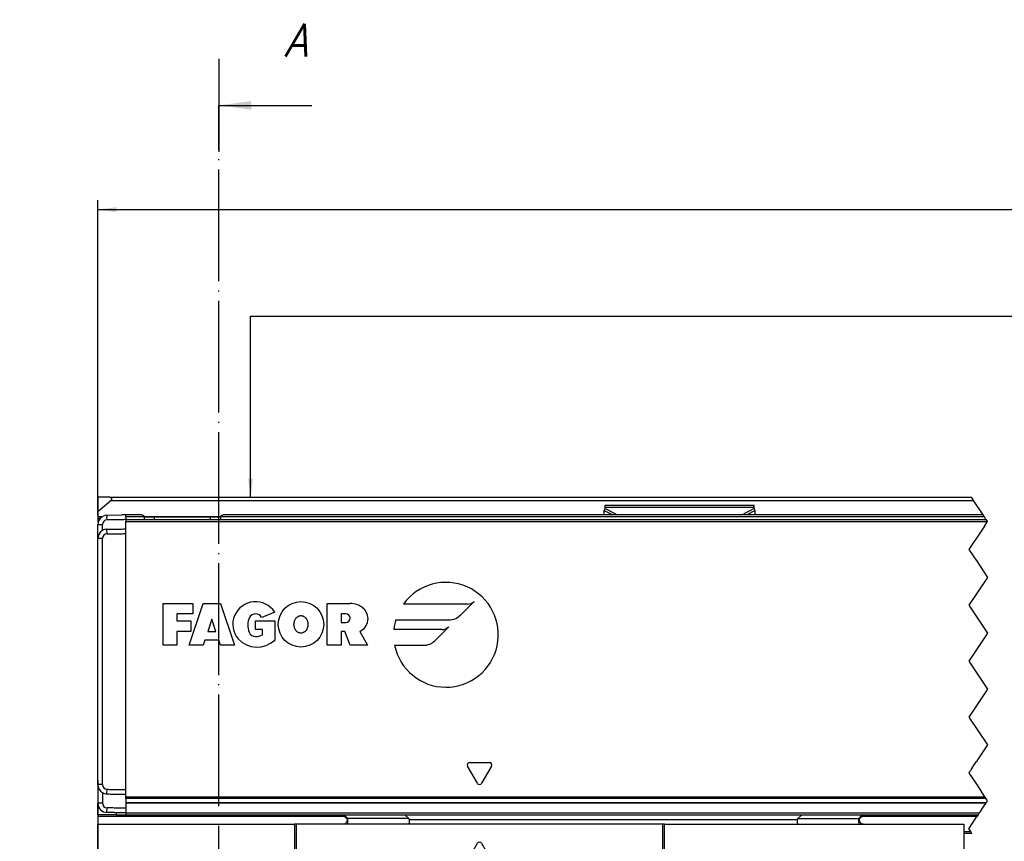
# Model space of a CAD drawing. Header units: millimetres. Extents: x -418 to 1225, y -151 to 443.
# Tile 24 of 52: x -132 to -26, y 23 to 112. Entities that reach past the tile are written whole.
import ezdxf

# ---------------------------------------------------------------- set-up
doc = ezdxf.new("R2010")
doc.units = ezdxf.units.MM
doc.linetypes.add('DOT_CENTER', pattern=[14, 12, -1, 0, -1])
doc.layers.add('1', color=7, linetype='Continuous')
doc.styles.add('CONVERTER_11', font='txt.shx', dxfattribs={"width": 0.9, "oblique": 15})
doc.styles.add('CONVERTER_12', font='txt.shx', dxfattribs={"width": 0.9})
doc.dimstyles.new('ME10_DIM_32', dxfattribs={"dimtxt": 2, "dimasz": 2, "dimexe": 1, "dimexo": 1, "dimgap": 1, "dimtad": 1, "dimdsep": 46, "dimtxsty": 'CONVERTER_12', "dimsah": 1, "dimcen": 0.09, "dimclrd": 2, "dimclre": 2, "dimclrt": 2, "dimadec": 0, "dimazin": 0, "dimtol": 1, "dimtp": 0.4, "dimtm": 0.4, "dimtfac": 0.75, "dimtdec": 0, "dimtix": 1, "dimtmove": 0, "dimatfit": 3, "dimfxl": 1, "dimtolj": 1, "dimtzin": 0, "dimarcsym": 0})
doc.dimstyles.new('ME10_DIM_35', dxfattribs={"dimtxt": 2, "dimasz": 2, "dimexe": 1, "dimexo": 1, "dimgap": 1, "dimtad": 1, "dimdsep": 46, "dimtxsty": 'CONVERTER_12', "dimsah": 1, "dimcen": 0.09, "dimclrd": 2, "dimclre": 2, "dimclrt": 2, "dimadec": 0, "dimazin": 0, "dimtfac": 1, "dimtdec": 4, "dimtix": 1, "dimtmove": 0, "dimatfit": 3, "dimfxl": 1, "dimtolj": 1, "dimtzin": 0, "dimarcsym": 0})
doc.dimstyles.get("Standard").update_dxf_attribs({"dimtxt": 0.18, "dimasz": 0.18, "dimexe": 0.18, "dimexo": 0.0625, "dimgap": 0.09, "dimtad": 0, "dimtih": 1, "dimtoh": 1, "dimdec": 4, "dimzin": 0, "dimdsep": 46, "dimtxsty": 'Standard', "dimcen": 0.09, "dimadec": 0, "dimazin": 0, "dimtfac": 1, "dimtdec": 4, "dimtofl": 0, "dimtmove": 0, "dimatfit": 3, "dimfxl": 1, "dimtolj": 1, "dimtzin": 0, "dimarcsym": 0})

# ---------------------------------------------------------------- blocks, each defined once
blk = doc.blocks.new('REGLA_SV2-520__19', base_point=(-123.4, 26.25))
at = {"color": 7, "linetype": 'Continuous'}
for p, q in [((-122.42, 58.42), (-120.82, 58.45)), ((-119.4, 58.45), (-120.4, 58.45)), ((-120.4, 58.25), (-120.4, 58.45)), ((-120.4, 58.25), (-120.4, 57.95)), ((-118.66, 58.45), (-119.4, 58.45)), ((-118.37, 58.25), (-117.34, 58.25)), ((-117.34, 58.25), (-117.3, 58.25)), ((-117.3, 58.25), (-115.98, 58.25)), ((-115.98, 58.25), (-114.82, 58.25)), ((-114.82, 58.25), (-112.4, 58.25)), ((-112.4, 58.25), (-111.3, 58.25)), ((-111.3, 58.25), (-110.23, 58.25)), ((-28.31, 58.45), (-109.94, 58.45)), ((-123.4, 55.92), (-123.4, 57.42)), ((-120.4, 57.95), (-118.37, 57.96)), ((-120.4, 57.95), (-120.4, 57.76)), ((-120.4, 56.95), (-120.4, 57.76)), ((-118.37, 57.96), (-27.98, 57.96)), ((-120.4, 56.45), (-120.4, 56.95)), ((-120.4, 28.95), (-120.4, 56.45)), ((-123.4, 53.75), (-123.4, 55.92)), ((-123.4, 53.55), (-123.4, 53.75)), ((-123.4, 30.95), (-123.4, 53.55)), ((-123.4, 30.75), (-123.4, 30.95)), ((-123.4, 29.49), (-123.4, 30.75)), ((-123.4, 29.49), (-123.4, 27.49)), ((-120.4, 28.45), (-120.4, 28.95)), ((-120.4, 28.15), (-120.4, 28.45)), ((-120.4, 27.98), (-120.4, 28.15)), ((-120.4, 27.98), (-120.4, 27.56)), ((-120.4, 27.56), (-120.4, 27.54)), ((-120.4, 27.54), (-27.98, 27.54)), ((-120.4, 27.54), (-120.4, 26.95)), ((-120.4, 26.95), (-120.4, 26.45)), ((-120.4, 26.45), (-120.4, 26.25)), ((-120.4, 26.25), (-108.4, 26.25)), ((-108.4, 26.25), (-97.1, 26.25)), ((-97.1, 26.25), (-41.13, 26.25)), ((-41.13, 26.25), (-28.84, 26.25))]:
    blk.add_line(p, q, dxfattribs=at)
at = {"color": 3, "linetype": 'Continuous'}
for p, q in [((-122.42, 58.42), (-122.42, 58.22)), ((-122.41, 57.92), (-122.42, 58.22)), ((-119.3, 58.25), (-120.4, 58.25)), ((-118.4, 58.25), (-119.3, 58.25)), ((-118.37, 58.25), (-118.4, 58.25)), ((-117.3, 57.96), (-117.3, 58.25)), ((-111.3, 57.96), (-111.3, 58.25)), ((-109.3, 58.25), (-110.23, 58.25)), ((-62.59, 58.25), (-109.3, 58.25)), ((-28.18, 58.25), (-62.59, 58.25)), ((-123.4, 57.42), (-122.9, 57.42)), ((-120.4, 57.76), (-27.85, 57.76)), ((-122.41, 56.42), (-122.42, 56.92)), ((-122.9, 55.92), (-123.4, 55.92)), ((-116.4, 48.95), (-113.21, 48.95)), ((-116.4, 44.45), (-116.4, 48.95)), ((-113.59, 44.45), (-112.09, 48.95)), ((-113.21, 48.95), (-113.21, 47.83)), ((-112.09, 48.95), (-110.21, 48.95)), ((-110.21, 48.95), (-108.71, 44.45)), ((-98.75, 44.45), (-98.75, 48.95)), ((-98.75, 48.95), (-96.31, 48.95)), ((-83.71, 48.87), (-90.57, 48.87)), ((-84.47, 47.67), (-82.97, 49.17)), ((-113.21, 47.83), (-114.9, 47.83)), ((-114.9, 47.83), (-114.9, 47.08)), ((-104.4, 48.01), (-105.8, 47.45)), ((-97.25, 47.83), (-97.25, 46.89)), ((-96.78, 47.83), (-97.25, 47.83)), ((-114.9, 47.08), (-113.4, 47.08)), ((-113.4, 47.08), (-113.4, 45.95)), ((-111.15, 47.26), (-111.59, 45.95)), ((-110.71, 45.95), (-111.15, 47.26)), ((-106.46, 47.08), (-104.39, 47.08)), ((-106.45, 46.14), (-106.46, 47.08)), ((-104.39, 47.08), (-104.39, 45.01)), ((-97.25, 46.89), (-96.78, 46.89)), ((-91.4, 47.18), (-85.67, 47.18)), ((-113.4, 45.95), (-114.9, 45.95)), ((-114.9, 45.95), (-114.9, 44.45)), ((-111.59, 45.95), (-110.71, 45.95)), ((-105.7, 46.14), (-106.45, 46.14)), ((-105.7, 45.58), (-105.7, 46.14)), ((-96.87, 45.95), (-97.25, 45.95)), ((-97.25, 45.95), (-97.25, 44.45)), ((-96.31, 44.45), (-96.87, 45.95)), ((-95.27, 45.95), (-94.44, 44.45)), ((-86.44, 46.14), (-91.61, 46.14)), ((-87.2, 44.94), (-85.7, 46.44)), ((-114.9, 44.45), (-116.4, 44.45)), ((-112.09, 44.45), (-113.59, 44.45)), ((-111.9, 45.01), (-112.09, 44.45)), ((-110.4, 45.01), (-111.9, 45.01)), ((-110.21, 44.45), (-110.4, 45.01)), ((-108.71, 44.45), (-110.21, 44.45)), ((-97.25, 44.45), (-98.75, 44.45)), ((-94.44, 44.45), (-96.31, 44.45)), ((-91.52, 44.45), (-88.4, 44.45)), ((-83.47, 31.85), (-81.33, 31.85)), ((-82.62, 29.63), (-83.68, 31.48)), ((-81.12, 31.48), (-82.18, 29.63)), ((-122.9, 29.49), (-123.4, 29.49)), ((-122.42, 28.49), (-122.41, 28.99)), ((-28.11, 28.15), (-120.4, 28.15)), ((-27.99, 27.98), (-120.4, 27.98)), ((-120.4, 27.56), (-27.97, 27.56)), ((-122.9, 27.49), (-123.4, 27.49)), ((-122.42, 26.49), (-122.41, 26.99)), ((-120.4, 26.45), (-28.71, 26.45))]:
    blk.add_line(p, q, dxfattribs=at)
at = {"color": 2, "linetype": 'DOT_CENTER'}
for p, q in [((-28.2, 58.29), (-28.31, 58.45)), ((-28.18, 58.25), (-28.2, 58.29)), ((-28.04, 58.05), (-28.18, 58.25)), ((-28.18, 57.24), (-28.31, 57.05)), ((-28.18, 57.24), (-27.85, 57.76)), ((-27.98, 57.96), (-28.04, 58.05)), ((-27.97, 57.95), (-27.98, 57.96)), ((-27.85, 57.76), (-27.97, 57.95)), ((-28.31, 57.05), (-29.04, 55.95)), ((-29.31, 55.55), (-29.84, 54.75)), ((-29.18, 55.75), (-29.31, 55.55)), ((-29.04, 55.95), (-29.18, 55.75)), ((-29.84, 54.75), (-29.31, 53.95)), ((-29.31, 53.95), (-29.17, 53.75)), ((-29.17, 53.75), (-29.04, 53.55)), ((-29.04, 53.55), (-27.84, 51.75)), ((-27.84, 51.75), (-29.84, 48.75)), ((-29.84, 48.75), (-27.84, 45.75)), ((-27.84, 45.75), (-29.84, 42.75)), ((-29.84, 42.75), (-27.84, 39.75)), ((-27.84, 39.75), (-29.84, 36.75)), ((-29.84, 36.75), (-27.84, 33.75)), ((-27.84, 33.75), (-28.77, 32.36)), ((-29.19, 31.72), (-29.03, 31.96)), ((-28.9, 32.15), (-29.03, 31.96)), ((-28.81, 32.29), (-28.9, 32.15)), ((-28.8, 32.32), (-28.81, 32.29)), ((-28.77, 32.36), (-28.8, 32.32)), ((-29.76, 30.87), (-29.84, 30.75)), ((-29.84, 30.75), (-29.73, 30.59)), ((-29.73, 30.91), (-29.76, 30.87)), ((-29.73, 30.91), (-29.71, 30.95)), ((-29.71, 30.95), (-29.67, 31.01)), ((-29.64, 31.04), (-29.67, 31.01)), ((-29.62, 31.08), (-29.64, 31.04)), ((-29.61, 31.09), (-29.62, 31.08)), ((-29.59, 31.12), (-29.61, 31.09)), ((-29.58, 31.15), (-29.59, 31.12)), ((-29.49, 31.28), (-29.58, 31.15)), ((-29.49, 31.28), (-29.19, 31.72)), ((-29.71, 30.55), (-29.73, 30.59)), ((-29.69, 30.52), (-29.71, 30.55)), ((-29.69, 30.52), (-29.66, 30.49)), ((-29.66, 30.49), (-29.55, 30.32)), ((-29.55, 30.32), (-29.41, 30.11)), ((-29.41, 30.11), (-29.31, 29.95)), ((-29.31, 29.95), (-28.55, 28.82)), ((-28.55, 28.82), (-28.5, 28.73)), ((-28.31, 28.46), (-28.5, 28.73)), ((-28.2, 28.3), (-28.31, 28.46)), ((-28.13, 28.19), (-28.2, 28.3)), ((-28.13, 28.19), (-28.11, 28.15)), ((-28.1, 28.14), (-28.11, 28.15)), ((-27.99, 27.98), (-28.1, 28.14)), ((-28.1, 27.36), (-27.98, 27.54)), ((-27.98, 27.96), (-27.99, 27.98)), ((-27.9, 27.84), (-27.98, 27.96)), ((-27.98, 27.54), (-27.97, 27.56)), ((-27.97, 27.56), (-27.88, 27.68)), ((-27.84, 27.75), (-27.9, 27.84)), ((-27.88, 27.69), (-27.84, 27.75)), ((-27.88, 27.68), (-27.88, 27.69)), ((-28.76, 26.37), (-28.71, 26.45)), ((-28.71, 26.45), (-28.61, 26.59)), ((-28.61, 26.59), (-28.23, 27.16)), ((-28.23, 27.16), (-28.1, 27.36)), ((-28.84, 26.25), (-28.76, 26.37))]:
    blk.add_line(p, q, dxfattribs=at)
at = {"color": 3, "linetype": 'Continuous'}
blk.add_circle((-101.58, 46.7), 2.44, dxfattribs=at)
at = {"color": 7, "linetype": 'Continuous'}
for centre, radius, start, end in [((-122.4, 57.42), 1, 91, 180), ((-122.4, 57.42), 0.5, 91.6289, 179.9962), ((-122.4, 55.92), 1, 120.005, 180), ((-122.4, 55.92), 1, 91, 120.005), ((-122.4, 55.92), 0.5, 91.6288, 179.9959), ((-122.4, 29.49), 1, 180, 239.995), ((-122.4, 29.49), 0.5, 180.0041, 268.3712), ((-122.4, 29.49), 1, 239.995, 269), ((-122.4, 27.49), 1, 180, 269), ((-122.4, 27.49), 0.5, 180.0039, 268.3708)]:
    blk.add_arc(centre, radius, start, end, dxfattribs=at)
at = {"color": 3, "linetype": 'Continuous'}
for centre, radius, start, end in [((-86.01, 45.58), 5.63, 191.537, 144.197), ((-106.46, 46.7), 2.44, 32.579, 219.5977), ((-96.31, 46.75), 2.2, 50.7613, 90), ((-83.71, 49.91), 1.04, 270, 315), ((-106.46, 47.08), 0.752, 29.919, 150.081), ((-96.78, 47.36), 0.469, 270, 90), ((-95.86, 47.31), 1.48, 293.2767, 50.7613), ((-85.67, 48.87), 1.69, 270, 315), ((-105.33, 46.61), 1.97, 154.6231, 202.6199), ((-86.01, 45.58), 5.63, 163.4412, 174.2608), ((-106.45, 46.14), 0.75, 202.6199, 270), ((-106.45, 46.98), 1.59, 270, 298.0725), ((-86.44, 47.18), 1.04, 270, 315), ((-106.3, 47.06), 2.8, 223.129, 312.9833), ((-88.4, 46.14), 1.69, 270, 315), ((-83.47, 31.6), 0.25, 90, 210), ((-81.33, 31.6), 0.25, 330, 90), ((-82.4, 29.75), 0.25, 210, 330)]:
    blk.add_arc(centre, radius, start, end, dxfattribs=at)
at = {"color": 7, "linetype": 'Continuous'}
for points in [[(-120.4, 58.45), (-120.47, 58.45), (-120.61, 58.45), (-120.75, 58.45), (-120.82, 58.45)], [(-118.37, 57.96), (-118.37, 58.01), (-118.37, 58.11), (-118.37, 58.2), (-118.37, 58.25)], [(-110.23, 58.25), (-110.23, 58.2), (-110.23, 58.11), (-110.23, 58.01), (-110.23, 57.96)]]:
    blk.add_open_spline(points, degree=3, dxfattribs=at)
for points, knots in [([(-118.66, 58.45), (-118.63, 58.45), (-118.57, 58.44), (-118.48, 58.41), (-118.4, 58.35), (-118.38, 58.28), (-118.37, 58.25)], [0, 0, 0, 0, 0.090928, 0.1806192, 0.2896018, 0.3846964, 0.3846964, 0.3846964, 0.3846964]), ([(-110.23, 58.25), (-110.22, 58.28), (-110.2, 58.35), (-110.12, 58.41), (-110.03, 58.44), (-109.97, 58.45), (-109.94, 58.45)], [0, 0, 0, 0, 0.0950945, 0.2040772, 0.2937684, 0.3846964, 0.3846964, 0.3846964, 0.3846964]), ([(-122.9, 56.78), (-122.9, 56.89), (-122.9, 57.1), (-122.9, 57.31), (-122.9, 57.42)], [0, 0, 0, 0, 0.3170095, 0.6340198, 0.6340198, 0.6340198, 0.6340198]), ([(-120.4, 57.95), (-120.57, 57.95), (-120.9, 57.94), (-121.4, 57.93), (-121.91, 57.93), (-122.25, 57.92), (-122.41, 57.92)], [0, 0, 0, 0, 0.500077, 1.000155, 1.508556, 2.014553, 2.014553, 2.014553, 2.014553]), ([(-122.42, 56.92), (-122.25, 56.92), (-121.91, 56.93), (-121.4, 56.93), (-120.9, 56.94), (-120.57, 56.95), (-120.4, 56.95)], [0, 0, 0, 0, 0.508802, 1.017605, 1.517682, 2.01776, 2.01776, 2.01776, 2.01776]), ([(-122.41, 56.42), (-122.25, 56.42), (-121.91, 56.43), (-121.4, 56.43), (-120.9, 56.44), (-120.57, 56.45), (-120.4, 56.45)], [0, 0, 0, 0, 0.505996, 1.014398, 1.514475, 2.014553, 2.014553, 2.014553, 2.014553]), ([(-122.9, 29.49), (-122.9, 31.69), (-122.9, 36.1), (-122.9, 42.7), (-122.9, 49.31), (-122.9, 53.71), (-122.9, 55.92)], [0, 0, 0, 0, 6.607471, 13.21494, 19.822409, 26.42988, 26.42988, 26.42988, 26.42988]), ([(-122.9, 28.62), (-122.9, 28.6), (-122.9, 28.55), (-122.9, 28.34), (-122.9, 27.99), (-122.9, 27.65), (-122.9, 27.49)], [0, 0, 0, 0, 0.067009, 0.134019, 0.634019, 1.13402, 1.13402, 1.13402, 1.13402]), ([(-122.41, 28.99), (-122.25, 28.98), (-121.91, 28.98), (-121.4, 28.97), (-120.9, 28.96), (-120.57, 28.96), (-120.4, 28.95)], [0, 0, 0, 0, 0.505996, 1.014398, 1.514475, 2.014553, 2.014553, 2.014553, 2.014553]), ([(-122.42, 28.49), (-122.25, 28.48), (-121.91, 28.48), (-121.4, 28.47), (-120.9, 28.46), (-120.57, 28.46), (-120.4, 28.45)], [0, 0, 0, 0, 0.508802, 1.017605, 1.517682, 2.01776, 2.01776, 2.01776, 2.01776]), ([(-120.4, 26.45), (-120.57, 26.46), (-120.9, 26.46), (-121.4, 26.47), (-121.91, 26.48), (-122.25, 26.48), (-122.42, 26.49)], [0, 0, 0, 0, 0.500077, 1.000155, 1.508957, 2.01776, 2.01776, 2.01776, 2.01776]), ([(-120.4, 26.95), (-120.57, 26.96), (-120.9, 26.96), (-121.4, 26.97), (-121.91, 26.98), (-122.25, 26.98), (-122.41, 26.99)], [0, 0, 0, 0, 0.502696, 1.000155, 1.508557, 2.014556, 2.014556, 2.014556, 2.014556])]:
    blk.add_open_spline(points, degree=3, knots=knots, dxfattribs=at)
at = {"color": 3, "linetype": 'Continuous'}
blk.add_open_spline([(-101.58, 47.64), (-101.59, 47.64), (-101.62, 47.64), (-101.68, 47.63), (-101.77, 47.61), (-101.86, 47.57), (-101.95, 47.52), (-102.04, 47.45), (-102.11, 47.37), (-102.18, 47.28), (-102.23, 47.17), (-102.28, 47.05), (-102.3, 46.95), (-102.32, 46.87), (-102.33, 46.79), (-102.33, 46.7), (-102.33, 46.59), (-102.31, 46.45), (-102.26, 46.3), (-102.2, 46.17), (-102.15, 46.08), (-102.09, 46.01), (-102.03, 45.94), (-101.93, 45.87), (-101.82, 45.81), (-101.7, 45.77), (-101.59, 45.76), (-101.47, 45.77), (-101.38, 45.8), (-101.29, 45.83), (-101.22, 45.87), (-101.14, 45.94), (-101.07, 46.01), (-101.01, 46.08), (-100.96, 46.17), (-100.9, 46.3), (-100.85, 46.46), (-100.83, 46.64), (-100.83, 46.81), (-100.86, 46.97), (-100.9, 47.11), (-100.94, 47.2), (-100.99, 47.27), (-101.03, 47.34), (-101.08, 47.4), (-101.16, 47.48), (-101.24, 47.54), (-101.34, 47.59), (-101.43, 47.62), (-101.51, 47.64), (-101.56, 47.64), (-101.57, 47.64), (-101.58, 47.64)], degree=3, knots=[0, 0, 0, 0, 0.034231, 0.07521, 0.197599, 0.299731, 0.376674, 0.513787, 0.626341, 0.704093, 0.85248, 0.982072, 1.087625, 1.161967, 1.228529, 1.321956, 1.437764, 1.572532, 1.744058, 1.8854, 1.994458, 2.066457, 2.157589, 2.281277, 2.429038, 2.526545, 2.658069, 2.759139, 2.887207, 2.947955, 3.029772, 3.131029, 3.251672, 3.321253, 3.429119, 3.570181, 3.742071, 3.922044, 4.100921, 4.277907, 4.407159, 4.514506, 4.597757, 4.653581, 4.738093, 4.849382, 4.980725, 5.061713, 5.162854, 5.281154, 5.298781, 5.316372, 5.316372, 5.316372, 5.316372], dxfattribs=at)
blk = doc.blocks.new('CABEZA_RANURADA_REGLA_SV2__20', base_point=(-123.4, 4.15))
at = {"color": 7, "linetype": 'Continuous'}
for p, q in [((-97.1, 26.25), (-96.61, 25.76)), ((-90, 25.84), (-90.41, 26.25)), ((-47.8, 26.25), (-48.21, 25.84)), ((-41.62, 25.76), (-41.13, 26.25)), ((-123.4, 25.25), (-102.27, 25.25)), ((-123.4, 24.45), (-123.4, 25.25)), ((-123.4, 24.25), (-123.4, 24.45)), ((-102.1, 25.25), (-102.27, 25.25)), ((-102.27, 25.25), (-102.27, 4.45)), ((-97.03, 25.25), (-102.1, 25.25)), ((-102.1, 25.25), (-102.1, 4.15)), ((-96.62, 25.25), (-97.03, 25.25)), ((-90, 25.25), (-96.62, 25.25)), ((-62.7, 25.25), (-90, 25.25)), ((-62.7, 4.15), (-62.7, 25.25)), ((-62.53, 25.25), (-62.7, 25.25)), ((-62.53, 4.45), (-62.53, 25.25)), ((-62.53, 25.25), (-48.21, 25.25)), ((-48.21, 25.25), (-41.61, 25.25)), ((-41.61, 25.25), (-41.19, 25.25)), ((-41.19, 25.25), (-30.4, 25.25)), ((-30.4, 25.25), (-30.4, 4.45)), ((-123.4, 4.45), (-123.4, 24.25)), ((-116.35, 16.25), (-114.24, 19.9)), ((-114.24, 19.9), (-106.56, 19.9)), ((-106.56, 19.9), (-104.45, 16.25)), ((-60.35, 16.25), (-58.24, 19.9)), ((-58.24, 19.9), (-50.56, 19.9)), ((-50.56, 19.9), (-48.7, 16.68)), ((-108.4, 18.55), (-112.4, 18.55)), ((-52.4, 18.55), (-56.4, 18.55)), ((-114.24, 12.6), (-116.35, 16.25)), ((-104.45, 16.25), (-106.56, 12.6)), ((-58.24, 12.6), (-60.35, 16.25)), ((-48.7, 15.83), (-48.7, 16.68)), ((-48.7, 15.83), (-50.56, 12.6)), ((-112.4, 13.95), (-108.4, 13.95)), ((-56.4, 13.95), (-52.4, 13.95)), ((-106.56, 12.6), (-114.24, 12.6)), ((-50.56, 12.6), (-58.24, 12.6)), ((-123.4, 4.45), (-123.4, 4.15)), ((-102.27, 4.45), (-123.4, 4.45)), ((-102.1, 4.15), (-102.27, 4.45)), ((-62.53, 4.45), (-62.7, 4.15)), ((-62.53, 4.45), (-30.4, 4.45)), ((-30.4, 4.15), (-30.4, 4.45)), ((-102.1, 4.15), (-123.4, 4.15)), ((-62.7, 4.15), (-102.1, 4.15)), ((-62.7, 4.15), (-30.4, 4.15))]:
    blk.add_line(p, q, dxfattribs=at)
at = {"color": 3, "linetype": 'Continuous'}
for p, q in [((-96.94, 26.25), (-96.53, 25.84)), ((-90, 25.84), (-96.53, 25.84)), ((-89.95, 25.75), (-48.26, 25.75)), ((-48.21, 25.84), (-41.7, 25.84)), ((-41.7, 25.84), (-41.29, 26.25)), ((-83.68, 21.34), (-82.62, 23.19)), ((-82.18, 23.19), (-81.12, 21.34)), ((-117.21, 16.25), (-114.67, 20.65)), ((-114.67, 20.65), (-106.13, 20.65)), ((-106.13, 20.65), (-103.59, 16.25)), ((-81.33, 20.96), (-83.47, 20.96)), ((-61.21, 16.25), (-58.67, 20.65)), ((-58.67, 20.65), (-50.13, 20.65)), ((-50.13, 20.65), (-47.95, 16.88)), ((-114.67, 11.85), (-117.21, 16.25)), ((-103.59, 16.25), (-106.13, 11.85)), ((-58.67, 11.85), (-61.21, 16.25)), ((-47.95, 15.62), (-47.95, 16.88)), ((-47.95, 15.62), (-50.13, 11.85)), ((-106.13, 11.85), (-114.67, 11.85)), ((-50.13, 11.85), (-58.67, 11.85))]:
    blk.add_line(p, q, dxfattribs=at)
at = {"color": 7, "linetype": 'Continuous'}
for centre, radius, start, end in [((-90.08, 25.74), 0.131, 3.7675, 48.9854), ((-48.13, 25.74), 0.13, 131.0124, 176.2306), ((-112.4, 16.25), 2.3, 90, 270), ((-108.4, 16.25), 2.3, 270, 90), ((-56.4, 16.25), 2.3, 90, 270), ((-52.4, 16.25), 2.3, 270, 90)]:
    blk.add_arc(centre, radius, start, end, dxfattribs=at)
at = {"color": 3, "linetype": 'Continuous'}
for centre, start, end in [((-82.4, 23.06), 30, 150), ((-83.47, 21.21), 150, 270), ((-81.33, 21.21), 270, 30)]:
    blk.add_arc(centre, 0.25, start, end, dxfattribs=at)
at = {"color": 7, "linetype": 'Continuous'}
for points, knots in [([(-97.03, 25.25), (-97.01, 25.26), (-96.94, 25.27), (-96.83, 25.32), (-96.71, 25.41), (-96.63, 25.54), (-96.59, 25.65), (-96.59, 25.73), (-96.6, 25.75), (-96.61, 25.76)], [0, 0, 0, 0, 0.0741165, 0.2021672, 0.3703056, 0.5215738, 0.6576733, 0.7087043, 0.7462659, 0.7462659, 0.7462659, 0.7462659]), ([(-89.95, 25.75), (-89.95, 25.69), (-89.95, 25.57), (-89.97, 25.42), (-89.97, 25.31), (-89.99, 25.27), (-90, 25.25)], [0, 0, 0, 0, 0.1945783, 0.3538246, 0.4620183, 0.5052321, 0.5052321, 0.5052321, 0.5052321]), ([(-48.21, 25.25), (-48.22, 25.27), (-48.24, 25.31), (-48.24, 25.42), (-48.26, 25.57), (-48.26, 25.69), (-48.26, 25.75)], [0, 0, 0, 0, 0.0431727, 0.1513554, 0.3105983, 0.5051762, 0.5051762, 0.5051762, 0.5051762]), ([(-41.62, 25.76), (-41.63, 25.74), (-41.65, 25.69), (-41.62, 25.6), (-41.57, 25.5), (-41.5, 25.4), (-41.39, 25.32), (-41.28, 25.27), (-41.21, 25.26), (-41.19, 25.25)], [0, 0, 0, 0, 0.0617855, 0.1752028, 0.2702151, 0.3767851, 0.5462663, 0.6736439, 0.7455091, 0.7455091, 0.7455091, 0.7455091]), ([(-114.67, 20.65), (-114.65, 20.61), (-114.59, 20.52), (-114.51, 20.38), (-114.44, 20.24), (-114.37, 20.12), (-114.3, 20.01), (-114.26, 19.94), (-114.24, 19.9)], [0, 0, 0, 0, 0.1387235, 0.3314136, 0.4767643, 0.6123724, 0.7391989, 0.8660254, 0.8660254, 0.8660254, 0.8660254]), ([(-106.13, 20.65), (-106.16, 20.6), (-106.21, 20.51), (-106.29, 20.36), (-106.37, 20.24), (-106.44, 20.12), (-106.5, 20.01), (-106.54, 19.94), (-106.56, 19.9)], [0, 0, 0, 0, 0.1685037, 0.3314136, 0.5008844, 0.6123724, 0.7391989, 0.8660254, 0.8660254, 0.8660254, 0.8660254]), ([(-58.67, 20.65), (-58.64, 20.6), (-58.59, 20.51), (-58.5, 20.36), (-58.43, 20.23), (-58.36, 20.12), (-58.3, 20.01), (-58.26, 19.94), (-58.24, 19.9)], [0, 0, 0, 0, 0.1679199, 0.3314136, 0.5077583, 0.6123724, 0.7391989, 0.8660254, 0.8660254, 0.8660254, 0.8660254]), ([(-50.13, 20.65), (-50.16, 20.6), (-50.22, 20.5), (-50.3, 20.35), (-50.37, 20.23), (-50.44, 20.12), (-50.5, 20.01), (-50.54, 19.94), (-50.56, 19.9)], [0, 0, 0, 0, 0.1945586, 0.3314136, 0.5096969, 0.6123724, 0.7391989, 0.8660254, 0.8660254, 0.8660254, 0.8660254]), ([(-117.21, 16.25), (-117.16, 16.25), (-117.05, 16.25), (-116.89, 16.25), (-116.75, 16.25), (-116.61, 16.25), (-116.47, 16.25), (-116.39, 16.25), (-116.35, 16.25)], [0, 0, 0, 0, 0.1688099, 0.3314136, 0.4564809, 0.6123724, 0.7391989, 0.8660254, 0.8660254, 0.8660254, 0.8660254]), ([(-103.59, 16.25), (-103.65, 16.25), (-103.76, 16.25), (-103.92, 16.25), (-104.05, 16.25), (-104.19, 16.25), (-104.33, 16.25), (-104.41, 16.25), (-104.45, 16.25)], [0, 0, 0, 0, 0.1989204, 0.3314136, 0.4561855, 0.6123724, 0.7391989, 0.8660254, 0.8660254, 0.8660254, 0.8660254]), ([(-61.21, 16.25), (-61.15, 16.25), (-61.04, 16.25), (-60.88, 16.25), (-60.75, 16.25), (-60.61, 16.25), (-60.47, 16.25), (-60.39, 16.25), (-60.35, 16.25)], [0, 0, 0, 0, 0.1976792, 0.3314136, 0.4553941, 0.6123724, 0.7391989, 0.8660254, 0.8660254, 0.8660254, 0.8660254]), ([(-47.95, 16.88), (-48, 16.87), (-48.09, 16.84), (-48.23, 16.8), (-48.36, 16.77), (-48.48, 16.74), (-48.59, 16.71), (-48.66, 16.69), (-48.7, 16.68)], [0, 0, 0, 0, 0.1519158, 0.2971373, 0.4317703, 0.5490381, 0.6627476, 0.7764571, 0.7764571, 0.7764571, 0.7764571]), ([(-47.95, 15.62), (-47.99, 15.64), (-48.09, 15.66), (-48.22, 15.7), (-48.35, 15.73), (-48.47, 15.76), (-48.59, 15.8), (-48.66, 15.82), (-48.7, 15.83)], [0, 0, 0, 0, 0.1250609, 0.2971373, 0.4095104, 0.5490381, 0.6627476, 0.7764571, 0.7764571, 0.7764571, 0.7764571]), ([(-114.67, 11.85), (-114.65, 11.89), (-114.59, 11.99), (-114.51, 12.14), (-114.43, 12.27), (-114.36, 12.39), (-114.3, 12.49), (-114.26, 12.57), (-114.24, 12.6)], [0, 0, 0, 0, 0.1419187, 0.3314136, 0.518438, 0.6123724, 0.7391989, 0.8660254, 0.8660254, 0.8660254, 0.8660254]), ([(-106.13, 11.85), (-106.15, 11.89), (-106.21, 11.99), (-106.29, 12.13), (-106.36, 12.26), (-106.43, 12.38), (-106.5, 12.49), (-106.54, 12.57), (-106.56, 12.6)], [0, 0, 0, 0, 0.1417123, 0.3314136, 0.4783543, 0.6123724, 0.7391989, 0.8660254, 0.8660254, 0.8660254, 0.8660254]), ([(-58.67, 11.85), (-58.64, 11.91), (-58.58, 12.01), (-58.5, 12.15), (-58.43, 12.27), (-58.36, 12.39), (-58.3, 12.49), (-58.26, 12.57), (-58.24, 12.6)], [0, 0, 0, 0, 0.2015267, 0.3314136, 0.5096719, 0.6123724, 0.7391989, 0.8660254, 0.8660254, 0.8660254, 0.8660254]), ([(-50.13, 11.85), (-50.16, 11.9), (-50.21, 12), (-50.29, 12.13), (-50.36, 12.26), (-50.43, 12.37), (-50.5, 12.49), (-50.54, 12.57), (-50.56, 12.6)], [0, 0, 0, 0, 0.1713683, 0.3314136, 0.4554033, 0.6123724, 0.7391989, 0.8660254, 0.8660254, 0.8660254, 0.8660254])]:
    blk.add_open_spline(points, degree=3, knots=knots, dxfattribs=at)
at = {"color": 3, "linetype": 'Continuous'}
for points, knots in [([(-96.62, 25.25), (-96.6, 25.27), (-96.56, 25.32), (-96.55, 25.45), (-96.53, 25.63), (-96.53, 25.77), (-96.53, 25.84)], [0, 0, 0, 0, 0.0612673, 0.1973464, 0.391351, 0.6083017, 0.6083017, 0.6083017, 0.6083017]), ([(-96.53, 25.84), (-96.54, 25.83), (-96.56, 25.81), (-96.58, 25.79), (-96.6, 25.77), (-96.61, 25.76), (-96.61, 25.76)], [0, 0, 0, 0, 0.044392, 0.080644, 0.1079609, 0.1118633, 0.1118633, 0.1118633, 0.1118633]), ([(-41.62, 25.76), (-41.62, 25.77), (-41.62, 25.77), (-41.64, 25.79), (-41.66, 25.81), (-41.69, 25.83), (-41.7, 25.84)], [0, 0, 0, 0, 0.0104252, 0.0208504, 0.0727862, 0.1120602, 0.1120602, 0.1120602, 0.1120602]), ([(-41.7, 25.84), (-41.7, 25.77), (-41.7, 25.63), (-41.68, 25.45), (-41.67, 25.32), (-41.62, 25.27), (-41.61, 25.25)], [0, 0, 0, 0, 0.2168263, 0.4106589, 0.5465665, 0.6076479, 0.6076479, 0.6076479, 0.6076479])]:
    blk.add_open_spline(points, degree=3, knots=knots, dxfattribs=at)
at = {"layer": '1', "color": 2, "linetype": 'DOT_CENTER'}
for p, q in [((-112.4, 19.55), (-112.4, 12.95)), ((-108.4, 19.55), (-108.4, 12.95)), ((-56.4, 19.55), (-56.4, 12.95)), ((-52.4, 19.55), (-52.4, 12.95)), ((-109.1, 16.25), (-115.7, 16.25)), ((-105.1, 16.25), (-111.7, 16.25)), ((-53.1, 16.25), (-59.7, 16.25)), ((-49.1, 16.25), (-55.7, 16.25))]:
    blk.add_line(p, q, dxfattribs=at)
blk = doc.blocks.new('SOPORTE_SV2__21', base_point=(-123.4, 24.25))
at = {"color": 7, "linetype": 'Continuous'}
for p, q in [((-123.4, 60.35), (-123.4, 58.8)), ((-122.1, 60.35), (-123.4, 60.35)), ((-122.1, 60.35), (-29.57, 60.35)), ((-121.97, 59.99), (-123.4, 58.8)), ((-68.9, 59.3), (-68.9, 59.52)), ((-68.9, 59.52), (-52.9, 59.52)), ((-68.9, 59.13), (-68.9, 59.3)), ((-52.9, 59.3), (-52.9, 59.52)), ((-52.9, 59.13), (-52.9, 59.3)), ((-123.4, 58.8), (-123.4, 58.29)), ((-123.4, 58.29), (-123.4, 58.25)), ((-123.4, 58.25), (-123.4, 58.05)), ((-123.4, 58.25), (-122.96, 58.25)), ((-118.37, 58.25), (-117.34, 58.25)), ((-117.34, 58.25), (-117.3, 58.25)), ((-117.3, 58.25), (-115.98, 58.25)), ((-115.98, 58.25), (-114.82, 58.25)), ((-114.82, 58.25), (-112.4, 58.25)), ((-112.4, 58.25), (-111.3, 58.25)), ((-111.3, 58.25), (-110.23, 58.25)), ((-69.01, 58.92), (-68.9, 59.13)), ((-69, 58.45), (-69.01, 58.92)), ((-52.79, 58.92), (-52.9, 59.13)), ((-52.8, 58.45), (-52.79, 58.92)), ((-123.4, 58.05), (-123.4, 57.75)), ((-123.4, 57.75), (-123.34, 57.75)), ((-123.4, 53.55), (-123.4, 53.75)), ((-123.4, 30.95), (-123.4, 53.55)), ((-123.4, 30.75), (-123.4, 30.95)), ((-123.4, 29.49), (-123.4, 30.75)), ((-123.4, 29.49), (-123.4, 27.49)), ((-123.4, 26.25), (-123.4, 27.49)), ((-121.4, 26.25), (-121.4, 26.47)), ((-121.4, 26.25), (-123.4, 26.25)), ((-123.4, 26.25), (-123.4, 26.05)), ((-123.4, 26.05), (-123.4, 25.25)), ((-121.4, 26.25), (-120.4, 26.25)), ((-120.4, 26.25), (-108.4, 26.25)), ((-108.4, 26.25), (-97.1, 26.25)), ((-97.1, 26.25), (-41.13, 26.25)), ((-41.13, 26.25), (-28.84, 26.25)), ((-123.4, 24.45), (-123.4, 25.25)), ((-123.4, 24.25), (-123.4, 24.45)), ((-29.51, 24.25), (-30.4, 24.25))]:
    blk.add_line(p, q, dxfattribs=at)
at = {"color": 2, "linetype": 'DOT_CENTER'}
for p, q in [((-29.34, 59.99), (-29.57, 60.35)), ((-28.31, 58.45), (-29.34, 59.99)), ((-28.2, 58.29), (-28.31, 58.45)), ((-28.18, 57.25), (-27.85, 57.76)), ((-27.98, 57.96), (-28.04, 58.05)), ((-27.97, 57.95), (-27.98, 57.96)), ((-27.85, 57.76), (-27.97, 57.95)), ((-28.31, 57.05), (-29.04, 55.95)), ((-29.31, 55.55), (-29.84, 54.75)), ((-29.04, 55.95), (-29.18, 55.75)), ((-29.84, 54.75), (-29.31, 53.95)), ((-29.31, 53.95), (-29.17, 53.75)), ((-29.17, 53.75), (-29.04, 53.55)), ((-29.04, 53.55), (-27.84, 51.75)), ((-27.84, 51.75), (-29.84, 48.75)), ((-29.84, 48.75), (-27.84, 45.75)), ((-27.84, 45.75), (-29.84, 42.75)), ((-29.84, 42.75), (-27.84, 39.75)), ((-27.84, 39.75), (-29.84, 36.75)), ((-29.84, 36.75), (-27.84, 33.75)), ((-27.84, 33.75), (-28.77, 32.36)), ((-29.19, 31.72), (-29.03, 31.96)), ((-28.9, 32.15), (-29.03, 31.96)), ((-28.81, 32.29), (-28.9, 32.15)), ((-28.8, 32.32), (-28.81, 32.29)), ((-28.77, 32.36), (-28.8, 32.32)), ((-29.76, 30.87), (-29.84, 30.75)), ((-29.84, 30.75), (-29.73, 30.59)), ((-29.73, 30.91), (-29.76, 30.87)), ((-29.73, 30.91), (-29.71, 30.95)), ((-29.71, 30.95), (-29.67, 31.01)), ((-29.64, 31.04), (-29.67, 31.01)), ((-29.62, 31.08), (-29.64, 31.04)), ((-29.61, 31.09), (-29.62, 31.08)), ((-29.59, 31.12), (-29.61, 31.09)), ((-29.58, 31.15), (-29.59, 31.12)), ((-29.49, 31.28), (-29.58, 31.15)), ((-29.49, 31.28), (-29.19, 31.72)), ((-29.71, 30.55), (-29.73, 30.59)), ((-29.69, 30.52), (-29.71, 30.55)), ((-29.69, 30.52), (-29.66, 30.49)), ((-29.66, 30.49), (-29.55, 30.32)), ((-29.55, 30.32), (-29.41, 30.11)), ((-29.41, 30.11), (-29.31, 29.95)), ((-29.31, 29.95), (-28.55, 28.82)), ((-28.55, 28.82), (-28.5, 28.73)), ((-28.31, 28.46), (-28.5, 28.73)), ((-28.2, 28.3), (-28.31, 28.46)), ((-28.13, 28.19), (-28.2, 28.3)), ((-28.13, 28.19), (-28.11, 28.15)), ((-28.1, 28.14), (-28.11, 28.15)), ((-27.99, 27.98), (-28.1, 28.14)), ((-28.1, 27.36), (-27.98, 27.54)), ((-27.98, 27.96), (-27.99, 27.98)), ((-27.9, 27.84), (-27.98, 27.96)), ((-27.98, 27.54), (-27.97, 27.56)), ((-27.97, 27.56), (-27.88, 27.68)), ((-27.84, 27.75), (-27.9, 27.84)), ((-27.88, 27.69), (-27.84, 27.75)), ((-27.88, 27.68), (-27.88, 27.69)), ((-28.76, 26.37), (-28.71, 26.45)), ((-28.71, 26.45), (-28.61, 26.59)), ((-28.61, 26.59), (-28.23, 27.16)), ((-28.23, 27.16), (-28.1, 27.36)), ((-29.84, 24.75), (-28.98, 26.05)), ((-28.84, 26.25), (-28.98, 26.05)), ((-28.84, 26.25), (-28.76, 26.37)), ((-29.64, 24.45), (-29.84, 24.75)), ((-29.51, 24.25), (-29.64, 24.45))]:
    blk.add_line(p, q, dxfattribs=at)
at = {"color": 3, "linetype": 'Continuous'}
for p, q in [((-121.97, 59.99), (-29.34, 59.99)), ((-68.9, 59.3), (-52.9, 59.3)), ((-123.4, 58.29), (-122.88, 58.29)), ((-119.3, 58.25), (-120.4, 58.25)), ((-118.4, 58.25), (-119.3, 58.25)), ((-118.37, 58.25), (-118.4, 58.25)), ((-118.38, 58.29), (-110.22, 58.29)), ((-109.3, 58.25), (-110.23, 58.25)), ((-62.59, 58.25), (-109.3, 58.25)), ((-69.01, 58.92), (-68.1, 58.45)), ((-68.9, 59.13), (-67.59, 58.45)), ((-52.9, 59.13), (-54.21, 58.45)), ((-52.79, 58.92), (-53.7, 58.45)), ((-123.18, 58.05), (-123.4, 58.05)), ((-96.89, 26.05), (-123.4, 26.05)), ((-28.98, 26.05), (-41.33, 26.05)), ((-30.4, 24.45), (-29.64, 24.45))]:
    blk.add_line(p, q, dxfattribs=at)
at = {"color": 7, "linetype": 'Continuous'}
blk.add_arc((-122.1, 60.15), 0.2, 310, 90, dxfattribs=at)
blk = doc.blocks.new('REGLA_SV2-520mm__22', base_point=(-123.4, 4.15))
for name, p in [('SOPORTE_SV2__21', (-123.4, 24.25)), ('REGLA_SV2-520__19', (-123.4, 26.25)), ('CABEZA_RANURADA_REGLA_SV2__20', (-123.4, 4.15))]:
    blk.add_blockref(name, p)
blk = doc.blocks.new('*D97')
at = {"layer": '1', "color": 2, "linetype": 'Continuous'}
for p, q in [((-123.4, 58.42), (-123.4, 92.26)), ((221.6, 58.42), (221.6, 92.26)), ((-123.4, 91.26), (221.6, 91.26))]:
    blk.add_line(p, q, dxfattribs=at)
at = {"layer": '1', "color": 2}
for points in [[(-121.4, 91.52), (-121.4, 90.99), (-123.4, 91.26)], [(219.6, 90.99), (219.6, 91.52), (221.6, 91.26)]]:
    blk.add_solid(points, dxfattribs=at)
at = {"layer": '1', "color": 2, "insert": (40.99, 92.26), "char_height": 2, "attachment_point": 7, "rotation": 0.0001, "line_spacing_factor": 0.60024, "style": 'CONVERTER_12'}
blk.add_mtext('\\C2;(CM+105)\\C2;\\H1.5;{\\Fgdt;`}0,4', dxfattribs=at)
blk = doc.blocks.new('*D100')
at = {"layer": '1', "color": 2, "linetype": 'Continuous'}
for p, q in [((-123.4, 29.95), (-123.4, 21.72)), ((-123.4, 21.72), (-128.19, 7.74)), ((-128.19, 7.74), (-128.19, -22.3)), ((-123.4, 3.45), (-123.4, -22.3)), ((-124.19, -21.3), (-128.19, -21.3)), ((-128.19, -21.3), (-123.4, -21.3)), ((-123.4, -21.3), (-127.4, -21.3))]:
    blk.add_line(p, q, dxfattribs=at)
at = {"layer": '1', "color": 2}
for points in [[(-126.19, -21.03), (-126.19, -21.56), (-128.19, -21.3)], [(-125.4, -21.56), (-125.4, -21.03), (-123.4, -21.3)]]:
    blk.add_solid(points, dxfattribs=at)
at = {"layer": '1', "color": 2, "insert": (-131.93, -20.3), "char_height": 2, "attachment_point": 7, "rotation": 0.0001, "line_spacing_factor": 0.60024, "style": 'CONVERTER_12'}
blk.add_mtext('0', dxfattribs=at)
blk = doc.blocks.new('B-B__17', base_point=(-110.65, 4.2))
at = {"layer": '1', "color": 2, "linetype": 'DOT_CENTER'}
blk.add_line((-110.4, -29.24), (-110.4, 102.45), dxfattribs=at)
at = {"layer": '1', "color": 7}
for points in [[(-106.9, 102.91), (-106.9, 101.99), (-110.4, 102.45)], [(-106.9, -28.78), (-106.9, -29.7), (-110.4, -29.24)]]:
    blk.add_solid(points, dxfattribs=at)
at = {"layer": '1', "color": 7, "char_height": 3.5, "attachment_point": 5, "line_spacing_factor": 1.20048, "style": 'CONVERTER_11'}
for insert in [(-102.15, 109.45), (-102.15, -36.24)]:
    blk.add_mtext('A', dxfattribs=dict(at, insert=insert))
at = {"layer": '1', "color": 7, "linetype": 'Continuous', "has_arrowhead": 0}
for points in [[(-110.4, 107.45), (-110.4, 102.45)], [(-110.4, 102.45), (-100.4, 102.45)], [(-110.4, 102.45), (-110.4, 97.45)], [(-110.4, -29.24), (-110.4, -24.24)], [(-110.4, -29.24), (-100.4, -29.24)], [(-110.4, -34.24), (-110.4, -29.24)]]:
    blk.add_leader(points, dimstyle='Standard', dxfattribs=at)
blk = doc.blocks.new('Front1', base_point=(-35.9, 32.25))
at = {"layer": '1', "color": 2}
blk.add_solid([(-107.249, 62.348), (-106.722, 62.348), (-106.985, 60.348)], dxfattribs=at)
blk.add_blockref('REGLA_SV2-520mm__22', (-123.4, 4.152))
at = {"layer": '1'}
blk.add_blockref('B-B__17', (-110.65, 4.202), dxfattribs=at)
dim = blk.add_linear_dim(base=(-123.4, 91.255), p1=(221.6, 57.417), p2=(-123.4, 57.417), text='(CM+105)', dimstyle='ME10_DIM_32', dxfattribs=at)
dim.commit()
dim.dimension.update_dxf_attribs({"geometry": '*D97', "text_midpoint": (49.1, 93.255), "text_rotation": 0.00014})
dim = blk.add_linear_dim(base=(-128.189893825, -21.29661506), p1=(-123.399999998, 4.452499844), p2=(-123.399999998, 30.947500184), dimstyle='ME10_DIM_35', dxfattribs=at)
dim.commit()
dim.dimension.update_dxf_attribs({"geometry": '*D100', "text_midpoint": (-131.329132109, -19.29661506), "text_rotation": 0.000138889})
at = {"layer": '1', "color": 2, "linetype": 'Continuous', "has_arrowhead": 0}
blk.add_leader([(-106.985, 60.348), (-106.985, 79.82), (36.146, 79.82)], dimstyle='Standard', dxfattribs=at)

msp = doc.modelspace()

# ---------------------------------------------------------------- block references
msp.add_blockref('Front1', (-35.9, 32.25))

doc.saveas('drawing.dxf')
